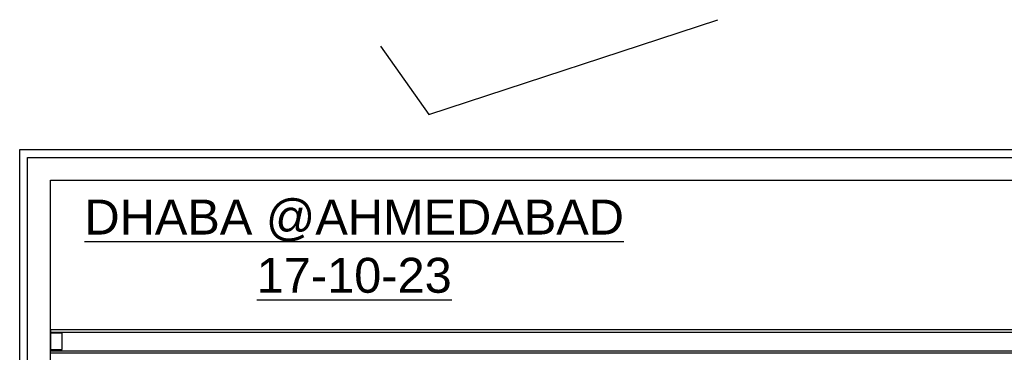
# Model space of a CAD drawing. Header units: millimetres. Extents: x 3004057 to 3043959, y -509231 to -485629.
# Tile 9 of 11: x 3004057 to 3008291, y -487057 to -485629. Entities that reach past the tile are written whole.
import ezdxf

# ---------------------------------------------------------------- set-up
doc = ezdxf.new("R2010")
doc.units = ezdxf.units.MM
doc.header["$LTSCALE"] = 1000
doc.header["$MEASUREMENT"] = 0
doc.layers.get('0').update_dxf_attribs({"linetype": 'CONTINUOUS'})
doc.layers.get('Defpoints').update_dxf_attribs({"linetype": 'CONTINUOUS'})
for name, color, linetype in [('2', 2, 'CONTINUOUS'), ('Equipment', 5, 'CONTINUOUS'), ('PROPOSED PARTITION', 150, 'CONTINUOUS')]:
    doc.layers.add(name, color=color, linetype=linetype)
doc.styles.add('C-ROOM', font='arial.ttf')

# ---------------------------------------------------------------- blocks, each defined once
blk = doc.blocks.new('*U439')
for points in [[(0, 0), (6784.1, 0), (6784.1, -10), (0, -10)], [(0, -100), (6784.1, -100), (6784.1, -90), (0, -90)]]:
    blk.add_lwpolyline(points, close=True)
at = {"color": 8}
blk.add_lwpolyline([(6734.1, -15), (6784.1, -15), (6784.1, -85), (6734.1, -85)], close=True, dxfattribs=at)

msp = doc.modelspace()

# ---------------------------------------------------------------- linework, layer by layer
at = {"layer": '2', "ltscale": 0.5}
for points in [[(3011071.9, -493563.4), (3004090.5, -493563.4), (3004090.5, -486220.3), (3011071.9, -486220.3)], [(3010973.2, -493464.7), (3004189.1, -493464.7), (3004189.1, -486318.9), (3010973.2, -486318.9)]]:
    msp.add_lwpolyline(points, close=True, dxfattribs=at)
at = {"layer": 'Defpoints', "ltscale": 0.5}
msp.add_lwpolyline([(3011105.3, -493596.8), (3004057.1, -493596.8), (3004057.1, -486186.9), (3011105.3, -486186.9)], close=True, dxfattribs=at)
at = {"layer": 'Equipment'}
msp.add_lwpolyline([(3005609.2, -485742.7), (3005816, -486035.8), (3007059.9, -485629.4)], dxfattribs=at)

# ---------------------------------------------------------------- block references
at = {"layer": 'PROPOSED PARTITION', "xscale": -1}
msp.add_blockref('*U439', (3010973.2, -486960.6), dxfattribs=at)

# ---------------------------------------------------------------- texts
at = {"layer": 'Equipment', "color": 7, "insert": (3003783.6, -486401.8), "char_height": 150, "width": 3424.227, "attachment_point": 1, "style": 'C-ROOM'}
msp.add_mtext('\\A1;\\pxqc;{\\LDHABA @AHMEDABAD\\P17-10-23}', dxfattribs=at)

doc.saveas('drawing.dxf')
